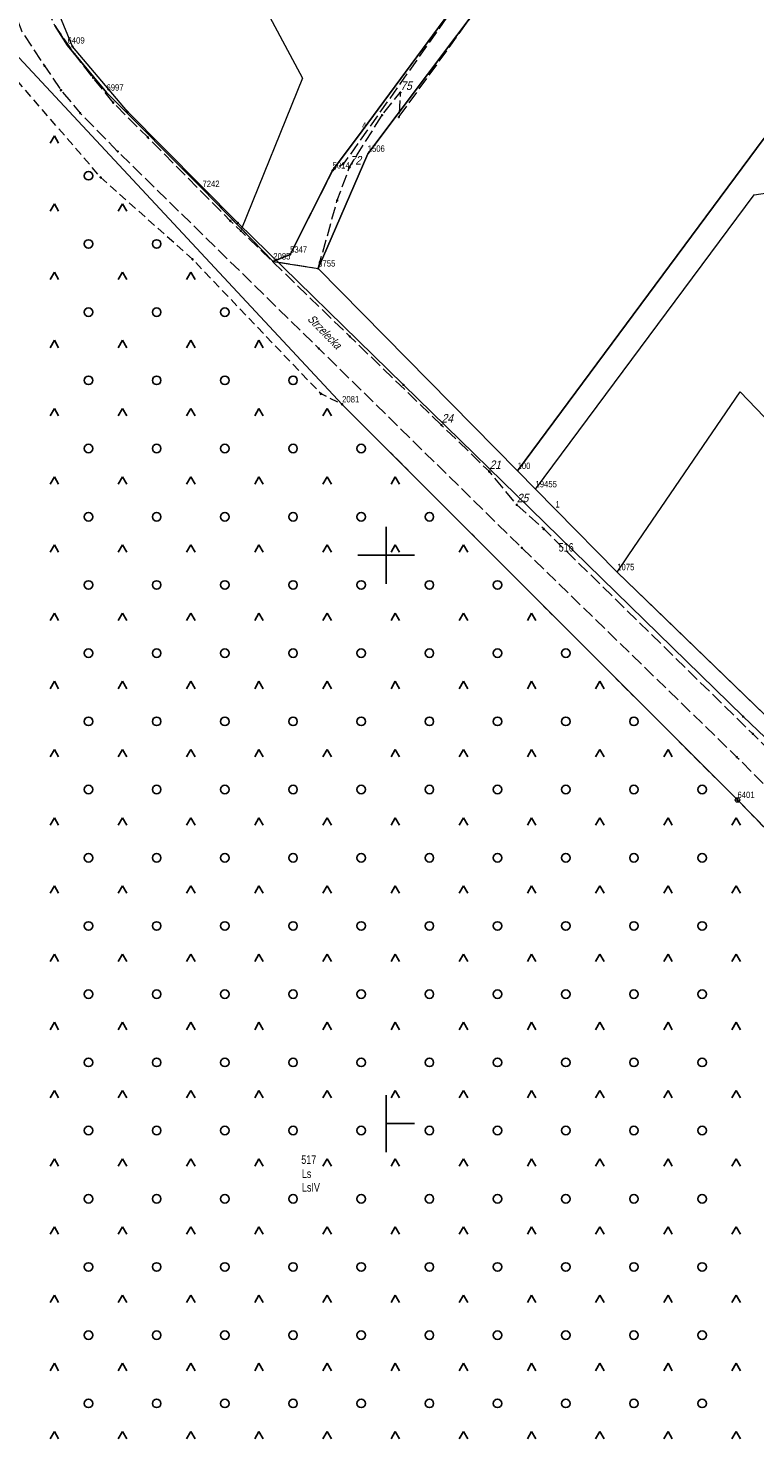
# Model space of a CAD drawing. Header units: metres. Extents: x 5548743 to 5556416, y 5707500 to 5714000.
# Tile 149 of 244: x 5554337 to 5554465, y 5709844 to 5710093. Entities that reach past the tile are written whole.
import ezdxf
from ezdxf.enums import TextEntityAlignment as Align

# ---------------------------------------------------------------- set-up
doc = ezdxf.new("R2010")
doc.units = ezdxf.units.M
for name, pattern in [('1.5_0.75', [2.25, 1.5, -0.75]), ('2.25_0.75', [3, 2.25, -0.75]), ('219-1000', [0])]:
    doc.linetypes.add(name, pattern=pattern)
doc.layers.get('0').update_dxf_attribs({"color": 2, "lineweight": 5})
doc.styles.get("Standard").update_dxf_attribs({"font": 'Working1250', "width": 0.75})

# ---------------------------------------------------------------- blocks, each defined once
blk = doc.blocks.new('203')
at = {"linetype": 'Continuous', "lineweight": 0}
h = blk.add_hatch(color=0, dxfattribs=at)
edge = h.paths.add_edge_path()
edge.add_arc((0, 0), 0.09, 0, 360)
blk = doc.blocks.new('202')
at = {"color": 0, "linetype": 'Continuous', "lineweight": 0}
blk.add_circle((0, 0), 0.4, dxfattribs=at)
blk = doc.blocks.new('OTZK3')
at = {"color": 0, "linetype": 'Continuous'}
for p, q in [((-0.75, -0.433), (0, 0.866)), ((0, 0.866), (0.75, -0.433))]:
    blk.add_line(p, q, dxfattribs=at)
blk = doc.blocks.new('OTZK1')
at = {"color": 0, "linetype": 'Continuous'}
blk.add_circle((0, 0), 0.75, dxfattribs=at)
blk = doc.blocks.new('PIKIETAW1891')
at = {"color": 0}
blk.add_circle((0, 0), 0.09, dxfattribs=at)
blk = doc.blocks.new('RAMKA1000K')
at = {"color": 0}
for p, q in [((0, 495), (0, 500)), ((0, 500), (5, 500)), ((0, 395), (0, 405)), ((0, 400), (5, 400)), ((0, 0), (0, 5)), ((800, 0), (800, 5)), ((0, 0), (5, 0)), ((795, 0), (800, 0))]:
    blk.add_line(p, q, dxfattribs=at)

msp = doc.modelspace()

# ---------------------------------------------------------------- linework, layer by layer
at = {"layer": '217-kontur klasyfikacyjny', "color": 3, "linetype": 'CONTINUOUS', "lineweight": 18, "flags": 128}
for points in [[(5554359.13, 5710132.87), (5554385.3, 5710083.95)], [(5554392.25, 5710026.56), (5554297.62, 5710128.05)], [(5554395.75, 5710074.71), (5554415.01, 5710100.77)], [(5554385.3, 5710083.95), (5554374.55, 5710057.42)], [(5554390.58, 5710067.72), (5554395.75, 5710074.71)], [(5554466.53, 5710073.37), (5554423.13, 5710014.84)], [(5554383.08, 5710052.91), (5554390.58, 5710067.72)], [(5554374.55, 5710057.42), (5554380.13, 5710051.71)], [(5554380.13, 5710051.71), (5554383.08, 5710052.91)], [(5554442.73, 5710000.06), (5554462.32, 5710028.78)], [(5554462.32, 5710028.78), (5554475.03, 5710015.49)], [(5554461.83, 5709956.95), (5554392.25, 5710026.56)], [(5554423.13, 5710014.84), (5554426.28, 5710011.63)], [(5554426.28, 5710011.63), (5554429.79, 5710008.07)], [(5554429.79, 5710008.07), (5554440.67, 5709997.04)], [(5554440.67, 5709997.04), (5554442.73, 5710000.06)], [(5554553.2, 5709863.65), (5554461.83, 5709956.95)]]:
    msp.add_lwpolyline(points, dxfattribs=at)
at = {"layer": '218-kontur użytku gruntowego', "color": 3, "linetype": 'CONTINUOUS', "lineweight": 18, "flags": 128}
for points in [[(5554359.13, 5710132.87), (5554385.3, 5710083.95)], [(5554392.25, 5710026.56), (5554297.62, 5710128.05)], [(5554297.62, 5710128.05), (5554392.25, 5710026.56)], [(5554395.75, 5710074.71), (5554415.01, 5710100.77)], [(5554415.01, 5710100.77), (5554395.75, 5710074.71)], [(5554396.75, 5710070.66), (5554417.79, 5710098.64)], [(5554343.92, 5710089.7), (5554341.67, 5710093.23)], [(5554350.77, 5710081.42), (5554343.92, 5710089.7)], [(5554385.3, 5710083.95), (5554374.55, 5710057.42)], [(5554367.67, 5710064.47), (5554350.77, 5710081.42)], [(5554390.58, 5710067.72), (5554395.75, 5710074.71)], [(5554395.75, 5710074.71), (5554390.58, 5710067.72)], [(5554466.53, 5710073.37), (5554423.13, 5710014.84)], [(5554388.04, 5710050.46), (5554396.75, 5710070.66)], [(5554383.08, 5710052.91), (5554390.58, 5710067.72)], [(5554390.58, 5710067.72), (5554383.08, 5710052.91)], [(5554374.55, 5710057.42), (5554367.67, 5710064.47)], [(5554374.55, 5710057.42), (5554380.13, 5710051.71)], [(5554380.13, 5710051.71), (5554374.55, 5710057.42)], [(5554380.13, 5710051.71), (5554383.08, 5710052.91)], [(5554383.08, 5710052.91), (5554380.13, 5710051.71)], [(5554423.13, 5710014.84), (5554388.04, 5710050.46)], [(5554442.73, 5710000.06), (5554462.32, 5710028.78)], [(5554462.32, 5710028.78), (5554475.03, 5710015.49)], [(5554461.83, 5709956.95), (5554392.25, 5710026.56)], [(5554392.25, 5710026.56), (5554461.83, 5709956.95)], [(5554426.28, 5710011.63), (5554423.13, 5710014.84)], [(5554423.13, 5710014.84), (5554426.28, 5710011.63)], [(5554429.79, 5710008.07), (5554426.28, 5710011.63)], [(5554426.28, 5710011.63), (5554429.79, 5710008.07)], [(5554440.67, 5709997.04), (5554429.79, 5710008.07)], [(5554429.79, 5710008.07), (5554440.67, 5709997.04)], [(5554440.67, 5709997.04), (5554442.73, 5710000.06)], [(5554448.97, 5709989.02), (5554440.67, 5709997.04)], [(5554491.04, 5709948.35), (5554448.97, 5709989.02)], [(5554553.2, 5709863.65), (5554461.83, 5709956.95)], [(5554461.83, 5709956.95), (5554553.2, 5709863.65)]]:
    msp.add_lwpolyline(points, dxfattribs=at)
at = {"layer": '219-działka ewidencyjna', "color": 7, "linetype": '219-1000', "lineweight": 18, "flags": 128}
for points in [[(5554297.62, 5710128.05), (5554392.25, 5710026.56)], [(5554415.01, 5710100.77), (5554395.75, 5710074.71)], [(5554417.79, 5710098.64), (5554396.75, 5710070.66)], [(5554341.67, 5710093.23), (5554343.92, 5710089.7)], [(5554343.92, 5710089.7), (5554350.77, 5710081.42)], [(5554350.77, 5710081.42), (5554367.67, 5710064.47)], [(5554390.58, 5710067.72), (5554395.75, 5710074.71)], [(5554423.13, 5710014.84), (5554466.53, 5710073.37)], [(5554396.75, 5710070.66), (5554388.04, 5710050.46)], [(5554390.58, 5710067.72), (5554383.08, 5710052.91)], [(5554367.67, 5710064.47), (5554380.13, 5710051.71)], [(5554426.28, 5710011.63), (5554464.77, 5710063.44)], [(5554464.77, 5710063.44), (5554471.07, 5710064.39)], [(5554383.08, 5710052.91), (5554380.13, 5710051.71)], [(5554380.13, 5710051.71), (5554388.04, 5710050.46)], [(5554388.04, 5710050.46), (5554423.13, 5710014.84)], [(5554392.25, 5710026.56), (5554461.83, 5709956.95)], [(5554423.13, 5710014.84), (5554426.28, 5710011.63)], [(5554426.28, 5710011.63), (5554429.79, 5710008.07)], [(5554440.67, 5709997.04), (5554429.79, 5710008.07)], [(5554440.67, 5709997.04), (5554491.04, 5709948.35)], [(5554461.83, 5709956.95), (5554553.2, 5709863.65)]]:
    msp.add_lwpolyline(points, dxfattribs=at)
at = {"layer": 'jezdnia', "color": 7, "linetype": '2.25_0.75', "lineweight": 18, "flags": 128}
for points in [[(5554409.74, 5710022.91), (5554393.62, 5710038.48), (5554374.42, 5710057.11), (5554372.57, 5710058.83), (5554358.03, 5710073.55), (5554351.96, 5710079.64), (5554348.42, 5710084.03), (5554345.12, 5710088.25), (5554341.67, 5710093.23), (5554339.7, 5710097.72), (5554332.95, 5710115.69), (5554322.87, 5710141.85), (5554320.94, 5710146.7), (5554314, 5710164.51), (5554311.39, 5710174.17), (5554310.27, 5710178.98), (5554308.84, 5710189.67), (5554306.37, 5710209), (5554304.04, 5710231.96), (5554303.66, 5710235.88), (5554303.31, 5710240.6), (5554303.45, 5710242.58), (5554303.99, 5710244.55), (5554305, 5710246.1), (5554306.84, 5710247.72), (5554308.54, 5710248.72), (5554310.62, 5710249.39), (5554286.87, 5710246.53), (5554289.22, 5710246.58), (5554291.57, 5710245.93), (5554293.52, 5710244.91), (5554295.22, 5710243.52), (5554296.33, 5710241.48), (5554297.14, 5710239.04), (5554298.45, 5710230.58), (5554300.33, 5710217.37), (5554302.2, 5710202.73), (5554303.7, 5710191.39), (5554304.2, 5710186.34), (5554303.83, 5710177.44), (5554307.28, 5710166.62), (5554313.38, 5710150.97), (5554327.65, 5710113.49), (5554335.85, 5710092.19), (5554339.88, 5710086.1), (5554342.77, 5710081.84), (5554346.16, 5710077.8), (5554352.75, 5710071.06), (5554388.17, 5710036.37), (5554423.86, 5710001.33), (5554461.73, 5709964.5), (5554491.24, 5709934.92), (5554532.68, 5709892.85), (5554552.77, 5709871.19), (5554554.25, 5709868.96), (5554557.42, 5709863.45), (5554561.88, 5709853), (5554570.46, 5709830.14), (5554579.02, 5709834.31), (5554582.16, 5709836.7), (5554590.29, 5709829.13), (5554598.8, 5709820.52), (5554603.31, 5709825.34), (5554609.41, 5709831.74), (5554600.83, 5709833.67), (5554596.39, 5709834.67), (5554571.27, 5709859.21), (5554548.16, 5709883.33), (5554520.64, 5709911.93), (5554493.17, 5709940.18), (5554464.52, 5709968.6), (5554427.74, 5710004.63), (5554423, 5710008.88), (5554418.16, 5710014.73)], [(5554388.04, 5710050.46), (5554391.38, 5710062.46), (5554393.57, 5710068.31), (5554399.27, 5710077.44), (5554402.49, 5710081.42), (5554402.25, 5710077.11), (5554417.79, 5710098.64), (5554445.28, 5710132.38), (5554464.54, 5710154.35), (5554492.05, 5710185.74), (5554518.76, 5710223.87), (5554510.36, 5710219.11), (5554489.28, 5710187.87), (5554442.51, 5710134.51), (5554415.01, 5710100.77), (5554392.43, 5710068.8), (5554390.58, 5710067.72), (5554383.08, 5710052.91), (5554380.13, 5710051.71)]]:
    msp.add_lwpolyline(points, close=True, dxfattribs=at)
at = {"layer": 'przewód telekomunikacyjny podziemny', "color": 30, "linetype": 'CONTINUOUS', "lineweight": 18, "flags": 128}
msp.add_lwpolyline([(5554605.74, 5709653.11), (5554598.77, 5709689.93), (5554589.65, 5709737.16), (5554586.44, 5709754.57), (5554582.02, 5709785.76), (5554578.14, 5709801.03), (5554562.66, 5709842.16), (5554556.54, 5709858.94), (5554553.87, 5709864.48), (5554559.44, 5709872.07), (5554558.47, 5709873.54), (5554558.74, 5709878.88), (5554522.83, 5709914.43), (5554494.92, 5709941), (5554462.82, 5709971.62), (5554403.04, 5710030), (5554373.88, 5710058.51), (5554354.46, 5710078.06), (5554344.78, 5710089.53), (5554329.55, 5710126.39), (5554326.44, 5710137.44), (5554312.57, 5710176.3), (5554306.77, 5710219.12), (5554302.41, 5710278.25)], dxfattribs=at)
at = {"layer": 'teren zalesiony', "color": 7, "linetype": '1.5_0.75', "lineweight": 18, "flags": 128}
msp.add_lwpolyline([(5554555.9, 5709671.86), (5554598.83, 5709665.7), (5554582.15, 5709773.9), (5554553.2, 5709863.65), (5554461.83, 5709956.95), (5554392.25, 5710026.56), (5554388.53, 5710028.41), (5554365.92, 5710052.08), (5554349.75, 5710066.49), (5554331.42, 5710087.74), (5554324.12, 5710093.78), (5554316.02, 5710093.78), (5554310.11, 5710101.5), (5554320.7, 5710097.8), (5554325.88, 5710097.73), (5554297.62, 5710128.05), (5554231.23, 5709975.64), (5554180.52, 5709806.65), (5554318.78, 5709780.65), (5554341.68, 5709776.34), (5554337.73, 5709746.12), (5554440.79, 5709728.1), (5554435.99, 5709689.08)], close=True, dxfattribs=at)

# ---------------------------------------------------------------- block references
at = {"layer": '202-punkt graniczny', "color": 7, "linetype": 'CONTINUOUS', "lineweight": 18}
msp.add_blockref('202', (5554461.83, 5709956.95), dxfattribs=at)
at = {"layer": '203-punkt graniczny', "color": 7, "linetype": 'CONTINUOUS', "lineweight": 18}
for p in [(5554343.92, 5710089.7), (5554350.77, 5710081.42), (5554395.75, 5710074.71), (5554396.75, 5710070.66), (5554390.58, 5710067.72), (5554367.67, 5710064.47), (5554464.77, 5710063.44), (5554380.13, 5710051.71), (5554383.08, 5710052.91), (5554388.04, 5710050.46), (5554392.25, 5710026.56), (5554423.13, 5710014.84), (5554426.28, 5710011.63), (5554429.79, 5710008.07), (5554440.67, 5709997.04)]:
    msp.add_blockref('203', p, dxfattribs=at)
at = {"layer": 'Punkt roboczy BDOT GESUT K1', "color": 6, "linetype": 'CONTINUOUS', "lineweight": 18}
for p in [(5554344.78, 5710089.53), (5554345.12, 5710088.25), (5554339.88, 5710086.1), (5554348.42, 5710084.03), (5554342.77, 5710081.84), (5554402.49, 5710081.42), (5554351.96, 5710079.64), (5554346.16, 5710077.8), (5554354.46, 5710078.06), (5554399.27, 5710077.44), (5554402.25, 5710077.11), (5554358.03, 5710073.55), (5554352.75, 5710071.06), (5554392.43, 5710068.8), (5554393.57, 5710068.31), (5554349.75, 5710066.49), (5554390.58, 5710067.72), (5554391.38, 5710062.46), (5554372.57, 5710058.83), (5554373.88, 5710058.51), (5554374.42, 5710057.11), (5554365.92, 5710052.08), (5554380.13, 5710051.71), (5554383.08, 5710052.91), (5554388.04, 5710050.46), (5554393.62, 5710038.48), (5554388.17, 5710036.37), (5554403.04, 5710030), (5554388.53, 5710028.41), (5554392.25, 5710026.56), (5554409.74, 5710022.91), (5554418.16, 5710014.73), (5554423, 5710008.88), (5554427.74, 5710004.63), (5554423.86, 5710001.33), (5554462.82, 5709971.62), (5554464.52, 5709968.6), (5554461.73, 5709964.5), (5554461.83, 5709956.95)]:
    msp.add_blockref('PIKIETAW1891', p, dxfattribs=at)
at = {"layer": 'teren zalesiony', "color": 7, "linetype": 'CONTINUOUS', "lineweight": 18}
for name, p in [('OTZK3', (5554341.606, 5710072.966)), ('OTZK1', (5554347.606, 5710066.786)), ('OTZK3', (5554341.606, 5710060.966)), ('OTZK3', (5554353.606, 5710060.966)), ('OTZK1', (5554347.606, 5710054.786)), ('OTZK1', (5554359.606, 5710054.786)), ('OTZK3', (5554341.606, 5710048.966)), ('OTZK3', (5554353.606, 5710048.966)), ('OTZK3', (5554365.606, 5710048.966)), ('OTZK1', (5554347.606, 5710042.786)), ('OTZK1', (5554359.606, 5710042.786)), ('OTZK1', (5554371.606, 5710042.786)), ('OTZK3', (5554341.606, 5710036.966)), ('OTZK3', (5554353.606, 5710036.966)), ('OTZK3', (5554365.606, 5710036.966)), ('OTZK3', (5554377.606, 5710036.966)), ('OTZK1', (5554347.606, 5710030.786)), ('OTZK1', (5554359.606, 5710030.786)), ('OTZK1', (5554371.606, 5710030.786)), ('OTZK1', (5554383.606, 5710030.786)), ('OTZK3', (5554341.606, 5710024.966)), ('OTZK3', (5554353.606, 5710024.966)), ('OTZK3', (5554365.606, 5710024.966)), ('OTZK3', (5554377.606, 5710024.966)), ('OTZK3', (5554389.606, 5710024.966)), ('OTZK1', (5554347.606, 5710018.786)), ('OTZK1', (5554359.606, 5710018.786)), ('OTZK1', (5554371.606, 5710018.786)), ('OTZK1', (5554383.606, 5710018.786)), ('OTZK1', (5554395.606, 5710018.786)), ('OTZK3', (5554341.606, 5710012.966)), ('OTZK3', (5554353.606, 5710012.966)), ('OTZK3', (5554365.606, 5710012.966)), ('OTZK3', (5554377.606, 5710012.966)), ('OTZK3', (5554389.606, 5710012.966)), ('OTZK3', (5554401.606, 5710012.966)), ('OTZK1', (5554347.606, 5710006.786)), ('OTZK1', (5554359.606, 5710006.786)), ('OTZK1', (5554371.606, 5710006.786)), ('OTZK1', (5554383.606, 5710006.786)), ('OTZK1', (5554395.606, 5710006.786)), ('OTZK1', (5554407.606, 5710006.786)), ('OTZK3', (5554341.606, 5710000.966)), ('OTZK3', (5554353.606, 5710000.966)), ('OTZK3', (5554365.606, 5710000.966)), ('OTZK3', (5554377.606, 5710000.966)), ('OTZK3', (5554389.606, 5710000.966)), ('OTZK3', (5554401.606, 5710000.966)), ('OTZK3', (5554413.606, 5710000.966)), ('OTZK1', (5554347.606, 5709994.786)), ('OTZK1', (5554359.606, 5709994.786)), ('OTZK1', (5554371.606, 5709994.786)), ('OTZK1', (5554383.606, 5709994.786)), ('OTZK1', (5554395.606, 5709994.786)), ('OTZK1', (5554407.606, 5709994.786)), ('OTZK1', (5554419.606, 5709994.786)), ('OTZK3', (5554341.606, 5709988.966)), ('OTZK3', (5554353.606, 5709988.966)), ('OTZK3', (5554365.606, 5709988.966)), ('OTZK3', (5554377.606, 5709988.966)), ('OTZK3', (5554389.606, 5709988.966)), ('OTZK3', (5554401.606, 5709988.966)), ('OTZK3', (5554413.606, 5709988.966)), ('OTZK3', (5554425.606, 5709988.966)), ('OTZK1', (5554347.606, 5709982.786)), ('OTZK1', (5554359.606, 5709982.786)), ('OTZK1', (5554371.606, 5709982.786)), ('OTZK1', (5554383.606, 5709982.786)), ('OTZK1', (5554395.606, 5709982.786)), ('OTZK1', (5554407.606, 5709982.786)), ('OTZK1', (5554419.606, 5709982.786)), ('OTZK1', (5554431.606, 5709982.786)), ('OTZK3', (5554341.606, 5709976.966)), ('OTZK3', (5554353.606, 5709976.966)), ('OTZK3', (5554365.606, 5709976.966)), ('OTZK3', (5554377.606, 5709976.966)), ('OTZK3', (5554389.606, 5709976.966)), ('OTZK3', (5554401.606, 5709976.966)), ('OTZK3', (5554413.606, 5709976.966)), ('OTZK3', (5554425.606, 5709976.966)), ('OTZK3', (5554437.606, 5709976.966)), ('OTZK1', (5554347.606, 5709970.786)), ('OTZK1', (5554359.606, 5709970.786)), ('OTZK1', (5554371.606, 5709970.786)), ('OTZK1', (5554383.606, 5709970.786)), ('OTZK1', (5554395.606, 5709970.786)), ('OTZK1', (5554407.606, 5709970.786)), ('OTZK1', (5554419.606, 5709970.786)), ('OTZK1', (5554431.606, 5709970.786)), ('OTZK1', (5554443.606, 5709970.786)), ('OTZK3', (5554341.606, 5709964.966)), ('OTZK3', (5554353.606, 5709964.966)), ('OTZK3', (5554365.606, 5709964.966)), ('OTZK3', (5554377.606, 5709964.966)), ('OTZK3', (5554389.606, 5709964.966)), ('OTZK3', (5554401.606, 5709964.966)), ('OTZK3', (5554413.606, 5709964.966)), ('OTZK3', (5554425.606, 5709964.966)), ('OTZK3', (5554437.606, 5709964.966)), ('OTZK3', (5554449.606, 5709964.966)), ('OTZK1', (5554347.606, 5709958.786)), ('OTZK1', (5554359.606, 5709958.786)), ('OTZK1', (5554371.606, 5709958.786)), ('OTZK1', (5554383.606, 5709958.786)), ('OTZK1', (5554395.606, 5709958.786)), ('OTZK1', (5554407.606, 5709958.786)), ('OTZK1', (5554419.606, 5709958.786)), ('OTZK1', (5554431.606, 5709958.786)), ('OTZK1', (5554443.606, 5709958.786)), ('OTZK1', (5554455.606, 5709958.786)), ('OTZK3', (5554341.606, 5709952.966)), ('OTZK3', (5554353.606, 5709952.966)), ('OTZK3', (5554365.606, 5709952.966)), ('OTZK3', (5554377.606, 5709952.966)), ('OTZK3', (5554389.606, 5709952.966)), ('OTZK3', (5554401.606, 5709952.966)), ('OTZK3', (5554413.606, 5709952.966)), ('OTZK3', (5554425.606, 5709952.966)), ('OTZK3', (5554437.606, 5709952.966)), ('OTZK3', (5554449.606, 5709952.966)), ('OTZK3', (5554461.606, 5709952.966)), ('OTZK1', (5554347.606, 5709946.786)), ('OTZK1', (5554359.606, 5709946.786)), ('OTZK1', (5554371.606, 5709946.786)), ('OTZK1', (5554383.606, 5709946.786)), ('OTZK1', (5554395.606, 5709946.786)), ('OTZK1', (5554407.606, 5709946.786)), ('OTZK1', (5554419.606, 5709946.786)), ('OTZK1', (5554431.606, 5709946.786)), ('OTZK1', (5554443.606, 5709946.786)), ('OTZK1', (5554455.606, 5709946.786)), ('OTZK3', (5554341.606, 5709940.966)), ('OTZK3', (5554353.606, 5709940.966)), ('OTZK3', (5554365.606, 5709940.966)), ('OTZK3', (5554377.606, 5709940.966)), ('OTZK3', (5554389.606, 5709940.966)), ('OTZK3', (5554401.606, 5709940.966)), ('OTZK3', (5554413.606, 5709940.966)), ('OTZK3', (5554425.606, 5709940.966)), ('OTZK3', (5554437.606, 5709940.966)), ('OTZK3', (5554449.606, 5709940.966)), ('OTZK3', (5554461.606, 5709940.966)), ('OTZK1', (5554347.606, 5709934.786)), ('OTZK1', (5554359.606, 5709934.786)), ('OTZK1', (5554371.606, 5709934.786)), ('OTZK1', (5554383.606, 5709934.786)), ('OTZK1', (5554395.606, 5709934.786)), ('OTZK1', (5554407.606, 5709934.786)), ('OTZK1', (5554419.606, 5709934.786)), ('OTZK1', (5554431.606, 5709934.786)), ('OTZK1', (5554443.606, 5709934.786)), ('OTZK1', (5554455.606, 5709934.786)), ('OTZK3', (5554341.606, 5709928.966)), ('OTZK3', (5554353.606, 5709928.966)), ('OTZK3', (5554365.606, 5709928.966)), ('OTZK3', (5554377.606, 5709928.966)), ('OTZK3', (5554389.606, 5709928.966)), ('OTZK3', (5554401.606, 5709928.966)), ('OTZK3', (5554413.606, 5709928.966)), ('OTZK3', (5554425.606, 5709928.966)), ('OTZK3', (5554437.606, 5709928.966)), ('OTZK3', (5554449.606, 5709928.966)), ('OTZK3', (5554461.606, 5709928.966)), ('OTZK1', (5554347.606, 5709922.786)), ('OTZK1', (5554359.606, 5709922.786)), ('OTZK1', (5554371.606, 5709922.786)), ('OTZK1', (5554383.606, 5709922.786)), ('OTZK1', (5554395.606, 5709922.786)), ('OTZK1', (5554407.606, 5709922.786)), ('OTZK1', (5554419.606, 5709922.786)), ('OTZK1', (5554431.606, 5709922.786)), ('OTZK1', (5554443.606, 5709922.786)), ('OTZK1', (5554455.606, 5709922.786)), ('OTZK3', (5554341.606, 5709916.966)), ('OTZK3', (5554353.606, 5709916.966)), ('OTZK3', (5554365.606, 5709916.966)), ('OTZK3', (5554377.606, 5709916.966)), ('OTZK3', (5554389.606, 5709916.966)), ('OTZK3', (5554401.606, 5709916.966)), ('OTZK3', (5554413.606, 5709916.966)), ('OTZK3', (5554425.606, 5709916.966)), ('OTZK3', (5554437.606, 5709916.966)), ('OTZK3', (5554449.606, 5709916.966)), ('OTZK3', (5554461.606, 5709916.966)), ('OTZK1', (5554347.606, 5709910.786)), ('OTZK1', (5554359.606, 5709910.786)), ('OTZK1', (5554371.606, 5709910.786)), ('OTZK1', (5554383.606, 5709910.786)), ('OTZK1', (5554395.606, 5709910.786)), ('OTZK1', (5554407.606, 5709910.786)), ('OTZK1', (5554419.606, 5709910.786)), ('OTZK1', (5554431.606, 5709910.786)), ('OTZK1', (5554443.606, 5709910.786)), ('OTZK1', (5554455.606, 5709910.786)), ('OTZK3', (5554341.606, 5709904.966)), ('OTZK3', (5554353.606, 5709904.966)), ('OTZK3', (5554365.606, 5709904.966)), ('OTZK3', (5554377.606, 5709904.966)), ('OTZK3', (5554389.606, 5709904.966)), ('OTZK3', (5554401.606, 5709904.966)), ('OTZK3', (5554413.606, 5709904.966)), ('OTZK3', (5554425.606, 5709904.966)), ('OTZK3', (5554437.606, 5709904.966)), ('OTZK3', (5554449.606, 5709904.966)), ('OTZK3', (5554461.606, 5709904.966)), ('OTZK1', (5554347.606, 5709898.786)), ('OTZK1', (5554359.606, 5709898.786)), ('OTZK1', (5554371.606, 5709898.786)), ('OTZK1', (5554383.606, 5709898.786)), ('OTZK1', (5554395.606, 5709898.786)), ('OTZK1', (5554407.606, 5709898.786)), ('OTZK1', (5554419.606, 5709898.786)), ('OTZK1', (5554431.606, 5709898.786)), ('OTZK1', (5554443.606, 5709898.786)), ('OTZK1', (5554455.606, 5709898.786)), ('OTZK3', (5554341.606, 5709892.966)), ('OTZK3', (5554353.606, 5709892.966)), ('OTZK3', (5554365.606, 5709892.966)), ('OTZK3', (5554377.606, 5709892.966)), ('OTZK3', (5554389.606, 5709892.966)), ('OTZK3', (5554401.606, 5709892.966)), ('OTZK3', (5554413.606, 5709892.966)), ('OTZK3', (5554425.606, 5709892.966)), ('OTZK3', (5554437.606, 5709892.966)), ('OTZK3', (5554449.606, 5709892.966)), ('OTZK3', (5554461.606, 5709892.966)), ('OTZK1', (5554347.606, 5709886.786)), ('OTZK1', (5554359.606, 5709886.786)), ('OTZK1', (5554371.606, 5709886.786)), ('OTZK1', (5554383.606, 5709886.786)), ('OTZK1', (5554395.606, 5709886.786)), ('OTZK1', (5554407.606, 5709886.786)), ('OTZK1', (5554419.606, 5709886.786)), ('OTZK1', (5554431.606, 5709886.786)), ('OTZK1', (5554443.606, 5709886.786)), ('OTZK1', (5554455.606, 5709886.786)), ('OTZK3', (5554341.606, 5709880.966)), ('OTZK3', (5554353.606, 5709880.966)), ('OTZK3', (5554365.606, 5709880.966)), ('OTZK3', (5554377.606, 5709880.966)), ('OTZK3', (5554389.606, 5709880.966)), ('OTZK3', (5554401.606, 5709880.966)), ('OTZK3', (5554413.606, 5709880.966)), ('OTZK3', (5554425.606, 5709880.966)), ('OTZK3', (5554437.606, 5709880.966)), ('OTZK3', (5554449.606, 5709880.966)), ('OTZK3', (5554461.606, 5709880.966)), ('OTZK1', (5554347.606, 5709874.786)), ('OTZK1', (5554359.606, 5709874.786)), ('OTZK1', (5554371.606, 5709874.786)), ('OTZK1', (5554383.606, 5709874.786)), ('OTZK1', (5554395.606, 5709874.786)), ('OTZK1', (5554407.606, 5709874.786)), ('OTZK1', (5554419.606, 5709874.786)), ('OTZK1', (5554431.606, 5709874.786)), ('OTZK1', (5554443.606, 5709874.786)), ('OTZK1', (5554455.606, 5709874.786)), ('OTZK3', (5554341.606, 5709868.966)), ('OTZK3', (5554353.606, 5709868.966)), ('OTZK3', (5554365.606, 5709868.966)), ('OTZK3', (5554377.606, 5709868.966)), ('OTZK3', (5554389.606, 5709868.966)), ('OTZK3', (5554401.606, 5709868.966)), ('OTZK3', (5554413.606, 5709868.966)), ('OTZK3', (5554425.606, 5709868.966)), ('OTZK3', (5554437.606, 5709868.966)), ('OTZK3', (5554449.606, 5709868.966)), ('OTZK3', (5554461.606, 5709868.966)), ('OTZK1', (5554347.606, 5709862.786)), ('OTZK1', (5554359.606, 5709862.786)), ('OTZK1', (5554371.606, 5709862.786)), ('OTZK1', (5554383.606, 5709862.786)), ('OTZK1', (5554395.606, 5709862.786)), ('OTZK1', (5554407.606, 5709862.786)), ('OTZK1', (5554419.606, 5709862.786)), ('OTZK1', (5554431.606, 5709862.786)), ('OTZK1', (5554443.606, 5709862.786)), ('OTZK1', (5554455.606, 5709862.786)), ('OTZK3', (5554341.606, 5709856.966)), ('OTZK3', (5554353.606, 5709856.966)), ('OTZK3', (5554365.606, 5709856.966)), ('OTZK3', (5554377.606, 5709856.966)), ('OTZK3', (5554389.606, 5709856.966)), ('OTZK3', (5554401.606, 5709856.966)), ('OTZK3', (5554413.606, 5709856.966)), ('OTZK3', (5554425.606, 5709856.966)), ('OTZK3', (5554437.606, 5709856.966)), ('OTZK3', (5554449.606, 5709856.966)), ('OTZK3', (5554461.606, 5709856.966)), ('OTZK1', (5554347.606, 5709850.786)), ('OTZK1', (5554359.606, 5709850.786)), ('OTZK1', (5554371.606, 5709850.786)), ('OTZK1', (5554383.606, 5709850.786)), ('OTZK1', (5554395.606, 5709850.786)), ('OTZK1', (5554407.606, 5709850.786)), ('OTZK1', (5554419.606, 5709850.786)), ('OTZK1', (5554431.606, 5709850.786)), ('OTZK1', (5554443.606, 5709850.786)), ('OTZK1', (5554455.606, 5709850.786)), ('OTZK3', (5554341.606, 5709844.966)), ('OTZK3', (5554353.606, 5709844.966)), ('OTZK3', (5554365.606, 5709844.966)), ('OTZK3', (5554377.606, 5709844.966)), ('OTZK3', (5554389.606, 5709844.966)), ('OTZK3', (5554401.606, 5709844.966)), ('OTZK3', (5554413.606, 5709844.966)), ('OTZK3', (5554425.606, 5709844.966)), ('OTZK3', (5554437.606, 5709844.966)), ('OTZK3', (5554449.606, 5709844.966)), ('OTZK3', (5554461.606, 5709844.966))]:
    msp.add_blockref(name, p, dxfattribs=at)
at = {"layer": 'Wstawianie ramki sekcyjnej z opisem', "color": 7, "linetype": 'CONTINUOUS', "lineweight": 13}
for p in [(5553600, 5710000), (5553600, 5710000), (5553600, 5710000), (5553600, 5710000), (5554400, 5710000), (5554400, 5710000), (5554400, 5710000), (5554400, 5710000), (5554400, 5709500), (5554400, 5709500), (5554400, 5709500), (5554400, 5709500)]:
    msp.add_blockref('RAMKA1000K', p, dxfattribs=at)

# ---------------------------------------------------------------- texts
at = {"layer": '202-punkt graniczny-Atr103', "color": 7, "width": 0.9}
msp.add_text('6401', height=1.125, dxfattribs=at).set_placement((5554461.83, 5709956.95), align=Align.BOTTOM_LEFT)
msp.add_text('6401', height=1.125, dxfattribs=at).set_placement((5554461.83, 5709956.95), align=Align.BOTTOM_LEFT)
at = {"layer": '203-punkt graniczny-Atr103', "color": 7, "width": 0.9}
for s, p in [('6409', (5554343.92, 5710089.7)), ('6409', (5554343.92, 5710089.7)), ('6997', (5554350.77, 5710081.42)), ('6997', (5554350.77, 5710081.42)), ('4', (5554395.75, 5710074.71)), ('4', (5554395.75, 5710074.71)), ('1506', (5554396.75, 5710070.66)), ('1506', (5554396.75, 5710070.66)), ('5014', (5554390.58, 5710067.72)), ('5014', (5554390.58, 5710067.72)), ('7242', (5554367.67, 5710064.47)), ('7242', (5554367.67, 5710064.47)), ('5347', (5554383.08, 5710052.91)), ('5347', (5554383.08, 5710052.91)), ('2085', (5554380.13, 5710051.71)), ('2085', (5554380.13, 5710051.71)), ('6755', (5554388.04, 5710050.46)), ('6755', (5554388.04, 5710050.46)), ('2081', (5554392.25, 5710026.56)), ('2081', (5554392.25, 5710026.56)), ('100', (5554423.13, 5710014.84)), ('100', (5554423.13, 5710014.84)), ('19455', (5554426.28, 5710011.63)), ('19455', (5554426.28, 5710011.63)), ('1', (5554429.79, 5710008.07)), ('1', (5554429.79, 5710008.07)), ('1075', (5554440.67, 5709997.04)), ('1075', (5554440.67, 5709997.04))]:
    msp.add_text(s, height=1.125, dxfattribs=at).set_placement(p, align=Align.BOTTOM_LEFT)
at = {"layer": '209-oznaczenie konturu klasyfikacyjnego', "color": 3, "linetype": 'CONTINUOUS', "lineweight": 18, "width": 0.79}
msp.add_text('LsIV', height=1.5, dxfattribs=at).set_placement((5554385.17, 5709889.54), align=Align.TOP_LEFT)
at = {"layer": '210-oznaczenie konturu użytku gruntowego', "color": 3, "linetype": 'CONTINUOUS', "lineweight": 18, "width": 0.79}
msp.add_text('Ls', height=1.5, dxfattribs=at).set_placement((5554385.15, 5709890.44))
at = {"layer": '211-numer działki ewidencyjnej', "color": 7, "linetype": 'CONTINUOUS', "lineweight": 18, "width": 0.79}
for s, p in [('516', (5554430.36, 5710002.16)), ('517', (5554385.05, 5709894.43))]:
    msp.add_text(s, height=1.5, dxfattribs=at).set_placement(p, align=Align.TOP_LEFT)
at = {"layer": '994-Nazwa ulicy', "color": 7, "linetype": 'CONTINUOUS', "lineweight": 18, "oblique": 15, "width": 0.79}
msp.add_text('Strzelecka', height=1.5, rotation=314.193, dxfattribs=at).set_placement((5554386.59, 5710042), align=Align.MIDDLE_LEFT)
at = {"layer": 'Punkt roboczy BDOT GESUT K1-Atr103', "color": 6, "oblique": 15, "width": 0.9}
for s, p in [('75', (5554402.49, 5710081.42)), ('72', (5554393.57, 5710068.31)), ('24', (5554409.74, 5710022.91)), ('21', (5554418.16, 5710014.73)), ('25', (5554423, 5710008.88))]:
    msp.add_text(s, height=1.5, dxfattribs=at).set_placement(p, align=Align.BOTTOM_LEFT)

doc.saveas('drawing.dxf')
